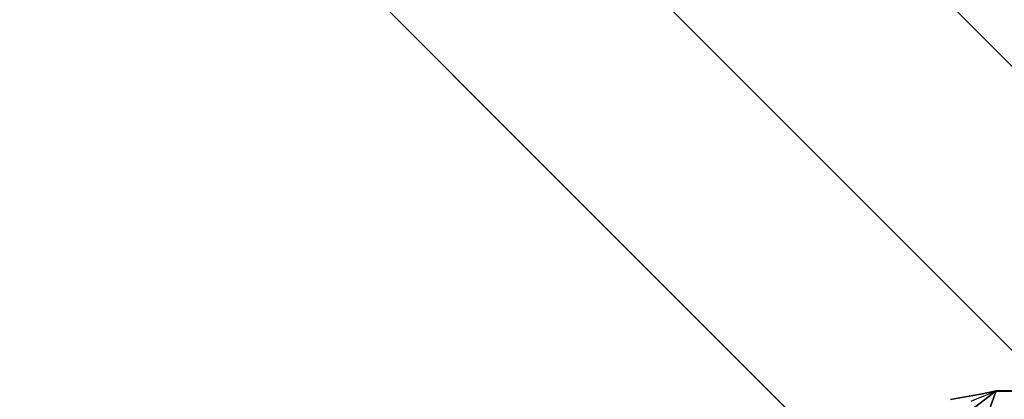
# Model space of a CAD drawing. Header units: millimetres. Extents: x -630 to 192, y -7 to 1615.
# Tile 236 of 249: x 164.19 to 167.87, y 1603.74 to 1605.16. Entities that reach past the tile are written whole.
import ezdxf

# ---------------------------------------------------------------- set-up
doc = ezdxf.new("R2010")
doc.units = ezdxf.units.MM
doc.header["$MEASUREMENT"] = 0
doc.layers.add('OVIDIO 160x80x72h', color=7, linetype='Continuous')

msp = doc.modelspace()

# ---------------------------------------------------------------- linework, layer by layer
at = {"layer": 'OVIDIO 160x80x72h', "extrusion": (0.999884, 0.000231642, -0.015217)}
for points in [[(1614.695, 2.266), (1603.7322, 722.3563)], [(1613.1952, 2.2422), (1602.2323, 722.3393)]]:
    msp.add_lwpolyline(points, dxfattribs=at)
at = {"layer": 'OVIDIO 160x80x72h', "extrusion": (0.999885, 0.000231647, -0.015188)}
for points in [[(1614.1005, 2.2396), (1603.1161, 722.3367)], [(1603.1161, 722.3367), (1614.1005, 2.2396)]]:
    msp.add_lwpolyline(points, dxfattribs=at)
at = {"layer": 'OVIDIO 160x80x72h'}
for points in [[(158.7369, 1614.1455), (191.2631, 1581.6193)], [(191.2631, 1581.6193), (158.7369, 1614.1455)], [(158.2065, 1613.6152), (190.7328, 1581.089)], [(190.2025, 1580.5586), (157.6762, 1613.0849)], [(157.6762, 1613.0849), (190.2025, 1580.5586)], [(164.2169, 1608.6655), (185.7831, 1587.0994)], [(163.1563, 1607.6048), (184.7224, 1586.0387)], [(167.0684, 1601.6534), (167.8394, 1603.7717)], [(167.8394, 1603.7717), (167.0684, 1601.6534)], [(167.8392, 1603.7713), (167.912, 1603.7711)], [(167.8394, 1603.7717), (167.9122, 1603.7715)], [(167.9122, 1603.7715), (167.8394, 1603.7717)]]:
    msp.add_lwpolyline(points, dxfattribs=at)
at = {"layer": 'OVIDIO 160x80x72h', "extrusion": (0.000231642, 0.999884, 0.015217)}
for points in [[(-169.3256, 695.3863), (-158.3629, -24.6971)], [(-158.3629, -24.6971), (-169.3256, 695.3863)], [(-168.2652, 695.4025), (-157.3025, -24.6809)], [(-157.3025, -24.6809), (-168.2652, 695.4025)]]:
    msp.add_lwpolyline(points, dxfattribs=at)
at = {"layer": 'OVIDIO 160x80x72h', "extrusion": (0.999884, 0.000231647, -0.015199)}
for points in [[(1602.0667, 722.3345), (1613.043, 2.2275)], [(1613.043, 2.2275), (1602.0667, 722.3345)]]:
    msp.add_lwpolyline(points, dxfattribs=at)
at = {"layer": 'OVIDIO 160x80x72h', "extrusion": (0, 1.59187e-08, 1)}
for points in [[(167.8393, 1603.7714), (167.0684, 1601.6534)], [(167.0684, 1601.6534), (167.8393, 1603.7714)]]:
    msp.add_lwpolyline(points, dxfattribs=at)
at = {"layer": 'OVIDIO 160x80x72h', "extrusion": (1, 0, 6.53461e-05)}
for points in [[(1603.7714, 721.3552), (1603.7717, 719.8552)], [(1603.7717, 719.8552), (1603.7714, 721.3552)]]:
    msp.add_lwpolyline(points, dxfattribs=at)
at = {"layer": 'OVIDIO 160x80x72h', "extrusion": (-1.52167e-08, 0, 1)}
for points in [[(169.9897, 1602.8927), (169.9376, 1602.9436), (169.8841, 1602.9933), (169.8291, 1603.042), (169.7728, 1603.0895), (169.715, 1603.1357), (169.6559, 1603.1807), (169.5956, 1603.2243), (169.534, 1603.2666), (169.4712, 1603.3074), (169.4073, 1603.3467), (169.3423, 1603.3844), (169.2763, 1603.4206), (169.2093, 1603.4551), (169.1413, 1603.488), (169.0726, 1603.5192), (169.003, 1603.5486), (168.9327, 1603.5763), (168.8618, 1603.6022), (168.7903, 1603.6263), (168.7183, 1603.6486), (168.6458, 1603.669), (168.573, 1603.6876), (168.4998, 1603.7043), (168.4264, 1603.7191), (168.3529, 1603.7321), (168.2793, 1603.7432), (168.2056, 1603.7525), (168.132, 1603.7599), (168.0585, 1603.7655), (167.9852, 1603.7693), (167.9121, 1603.7712), (167.8393, 1603.7714)], [(167.8393, 1603.7714), (167.9121, 1603.7712), (167.9852, 1603.7693), (168.0585, 1603.7655), (168.132, 1603.7599), (168.2056, 1603.7525), (168.2793, 1603.7432), (168.3529, 1603.7321), (168.4264, 1603.7191), (168.4998, 1603.7043), (168.573, 1603.6876), (168.6458, 1603.669), (168.7183, 1603.6486), (168.7903, 1603.6263), (168.8618, 1603.6022), (168.9327, 1603.5763), (169.003, 1603.5486), (169.0726, 1603.5192), (169.1413, 1603.488), (169.2093, 1603.4551), (169.2763, 1603.4206), (169.3423, 1603.3844), (169.4073, 1603.3467), (169.4712, 1603.3074), (169.534, 1603.2666), (169.5956, 1603.2243), (169.6559, 1603.1807), (169.715, 1603.1357), (169.7728, 1603.0895), (169.8291, 1603.042), (169.8841, 1602.9933), (169.9376, 1602.9436), (169.9897, 1602.8927)]]:
    msp.add_lwpolyline(points, dxfattribs=at)
at = {"layer": 'OVIDIO 160x80x72h'}
for points in [[(167.6681, 1603.7399, 721.3516), (167.6957, 1603.7446, 721.356), (167.7237, 1603.7496, 721.3596), (167.752, 1603.7547, 721.3625), (167.7807, 1603.76, 721.3645), (167.8098, 1603.7656, 721.3657), (167.8393, 1603.7714, 721.3662)], [(167.8393, 1603.7714, 721.3662), (167.8098, 1603.7656, 721.3657), (167.7807, 1603.76, 721.3645), (167.752, 1603.7547, 721.3625), (167.7237, 1603.7496, 721.3596), (167.6957, 1603.7446, 721.356), (167.6681, 1603.7399, 721.3516)], [(167.8394, 1603.7717, 719.8662), (167.7309, 1603.6889, 719.8643)], [(167.7309, 1603.6889, 719.8643), (167.8394, 1603.7717, 719.8662)], [(167.745, 1603.7334, 720.6123), (167.7683, 1603.7429, 720.6139), (167.7917, 1603.7525, 720.6151), (167.8153, 1603.7622, 720.6157), (167.8392, 1603.7719, 720.616)]]:
    msp.add_polyline3d(points, dxfattribs=at)

doc.saveas('drawing.dxf')
